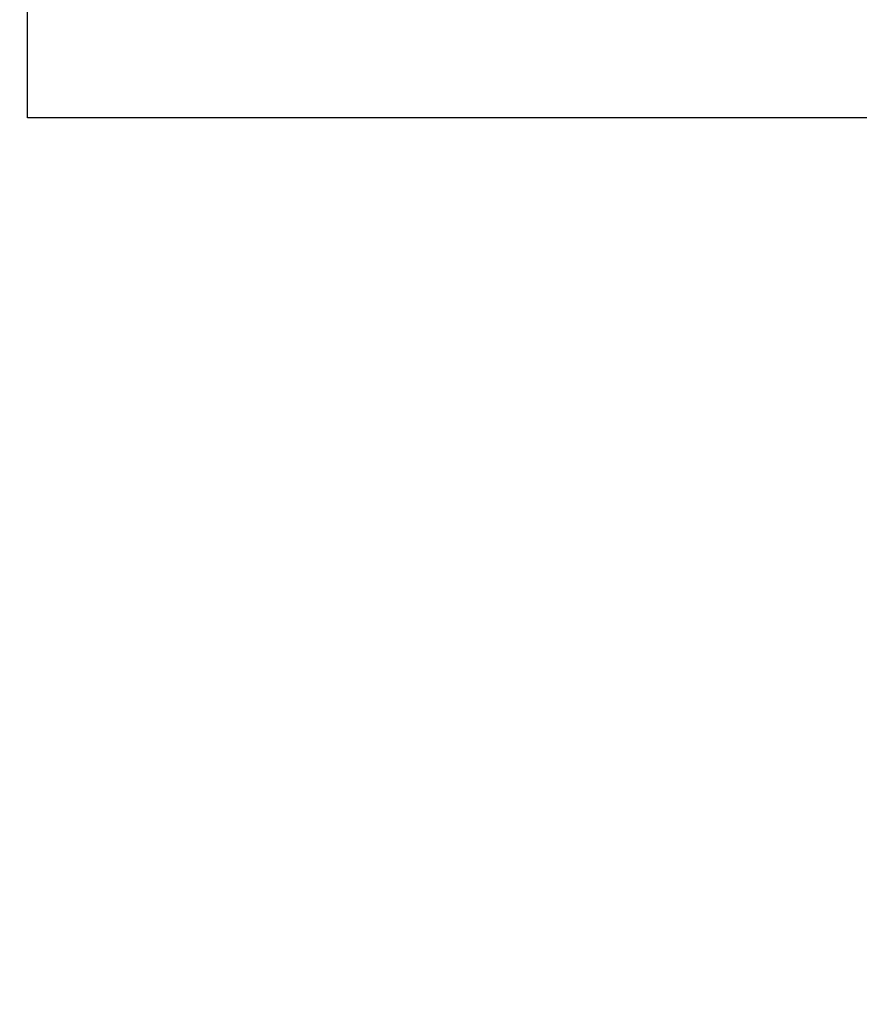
# Model space of a CAD drawing. Header units: inches. Extents: x 727810 to 1461440, y 2714588 to 5435005.
# Tile 109 of 233: x 728885 to 728896, y 2716095 to 2716107. Entities that reach past the tile are written whole.
import ezdxf

# ---------------------------------------------------------------- set-up
doc = ezdxf.new("R2010")
doc.units = ezdxf.units.IN
doc.header["$MEASUREMENT"] = 0
doc.layers.add('Inverter Room', color=7, linetype='Continuous')
doc.layers.add('Mundra 335', color=7, linetype='Continuous')
doc.styles.add('ROMANS', font='ROMANS.shx', dxfattribs={"height": 10})
doc.dimstyles.new('ROMANS$7', dxfattribs={"dimscale": 100, "dimtxt": 2.5, "dimasz": 2, "dimexe": 20, "dimexo": 20, "dimgap": 0.5, "dimtad": 1, "dimdec": 0, "dimrnd": 5, "dimzin": 0, "dimdsep": 46, "dimtxsty": 'ROMANS', "dimcen": 0.09, "dimdle": 20, "dimclrd": 256, "dimclre": 256, "dimclrt": 3, "dimadec": 0, "dimazin": 0, "dimtfac": 20, "dimtdec": 0, "dimtix": 1, "dimtmove": 2, "dimatfit": 3, "dimfxl": 1, "dimtolj": 1, "dimtzin": 0, "dimarcsym": 0})

msp = doc.modelspace()

# ---------------------------------------------------------------- linework, layer by layer
at = {"layer": 'Mundra 335', "color": 2}
msp.add_lwpolyline([(728885.31483, 2716109.97565), (728915.53483, 2716109.97565), (728915.53483, 2716106.11565), (728885.31483, 2716106.11565), (728885.31483, 2716109.97565)], dxfattribs=at)

# ---------------------------------------------------------------- leaders
at = {"layer": 'Inverter Room', "ltscale": 0.5}
msp.add_leader([(728917.81825, 2716094.50821, 0.592), (728917.13795, 2716095.10937, 0.592), (728916.75177, 2716095.1038, 0.592)], dimstyle='ROMANS$7', override={"dimtxt": 150, "dimgap": 0.5, "dimtad": 0, "dimtfill": 1, "dimarcsym": 1}, dxfattribs=at)

doc.saveas('drawing.dxf')
